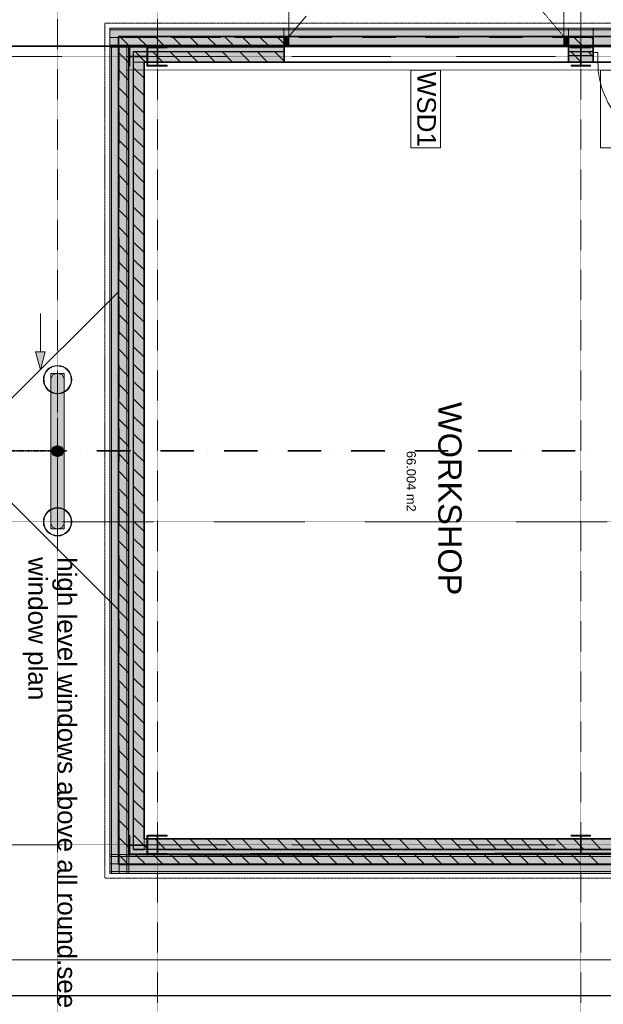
# Model space of a CAD drawing. Header units: millimetres. Extents: x 717341 to 1268805, y 442333 to 701713.
# Tile 6 of 68: x 849196 to 855351, y 534267 to 544648. Entities that reach past the tile are written whole.
import ezdxf

# ---------------------------------------------------------------- set-up
doc = ezdxf.new("R2010")
doc.units = ezdxf.units.MM
doc.linetypes.add('PDF_IMPORT', pattern=[1, 0.8, -0.2])
doc.layers.add('PDF2_Geometry', color=7, linetype='Continuous')
doc.layers.add('PDF2_Text', color=7, linetype='Continuous')
doc.layers.add('PDF2_Solid Fills', color=7, linetype='Continuous', true_color=0xffffff)
doc.styles.add('PDF Arial', font='arial.ttf')

msp = doc.modelspace()

# ---------------------------------------------------------------- hatches: boundary and pattern name
at = {"layer": 'PDF2_Solid Fills', "transparency": 33554559}
for points in [[(887343, 544540), (887343, 544560), (850145, 544560), (850145, 544540)], [(887343, 544540), (887343, 544560), (850145, 544560), (850145, 544540)], [(851983, 544540), (851983, 544560), (850145, 544560), (850145, 544540)], [(850145, 544381), (887343, 544381), (887343, 544540), (850145, 544540)], [(850145, 544381), (887343, 544381), (887343, 544540), (850145, 544540)], [(850145, 544381), (851983, 544381), (851983, 544540), (850145, 544540)], [(855244, 544540), (855244, 544560), (854985, 544560), (854985, 544540)], [(854985, 544381), (855244, 544381), (855244, 544540), (854985, 544540)], [(850347, 535850), (850237, 535740), (850237, 544471), (850347, 544361)], [(850237, 544471), (851984, 544471), (851984, 544371), (851984, 544361), (850347, 544361)], [(851984, 544471), (852034, 544471), (852034, 544371), (851984, 544371)], [(854984, 544371), (854934, 544371), (854934, 544471), (854984, 544471)], [(855244, 544471), (855244, 544361), (854984, 544361), (854984, 544371), (854984, 544471)], [(887343, 544361), (887343, 544381), (850145, 544381), (850145, 544361)], [(887343, 544361), (887343, 544381), (850145, 544381), (850145, 544361)], [(851983, 544361), (851983, 544381), (850145, 544381), (850145, 544361)], [(850165, 544360), (850145, 544360), (850145, 535647), (850165, 535647)], [(850165, 544360), (850145, 544360), (850145, 535647), (850165, 535647)], [(850165, 544360), (850145, 544360), (850145, 535647), (850165, 535647)], [(850325, 535647), (850325, 544360), (850165, 544360), (850165, 535647)], [(850325, 535647), (850325, 544360), (850165, 544360), (850165, 535647)], [(850325, 535647), (850325, 544360), (850165, 544360), (850165, 535647)], [(850345, 544360), (850325, 544360), (850325, 535647), (850345, 535647)], [(850345, 544360), (850325, 544360), (850325, 535647), (850345, 535647)], [(850345, 544360), (850325, 544360), (850325, 535647), (850345, 535647)], [(850548, 544361), (850548, 544157), (850537, 544157), (850537, 544255), (850356, 544255), (850356, 544157), (850345, 544157), (850345, 544361), (850356, 544361), (850356, 544263), (850537, 544263), (850537, 544361)], [(850397, 535900), (850347, 535850), (850347, 544361), (850397, 544311)], [(850347, 544361), (851984, 544361), (851984, 544311), (850397, 544311)], [(850507, 536010), (850397, 535900), (850397, 544311), (850507, 544201)], [(850397, 544311), (851984, 544311), (851984, 544201), (850507, 544201)], [(850548, 544361), (850752, 544361), (850752, 544350), (850654, 544350), (850654, 544168), (850752, 544168), (850752, 544157), (850548, 544157), (850548, 544168), (850647, 544168), (850647, 544350), (850548, 544350)], [(855244, 544311), (854984, 544311), (854984, 544361), (855244, 544361)], [(854984, 544311), (855244, 544311), (855244, 544201), (854984, 544201)], [(855244, 544361), (855244, 544381), (854985, 544381), (854985, 544361)], [(855013, 544361), (855216, 544361), (855216, 544350), (855118, 544350), (855118, 544168), (855216, 544168), (855216, 544157), (855013, 544157), (855013, 544168), (855111, 544168), (855111, 544350), (855013, 544350)], [(849595, 540919), (849665, 540919), (849665, 540099), (849525, 540099), (849525, 540919)], [(849546, 540903), (849525, 540860), (849525, 540099), (849546, 540142)], [(849595, 540921), (849546, 540903), (849546, 540142), (849595, 540159)], [(849645, 540903), (849595, 540921), (849595, 540159), (849645, 540142)], [(849665, 540860), (849645, 540903), (849645, 540142), (849665, 540099)], [(849550, 540060), (849550, 540138), (849532, 540099)], [(849595, 540044), (849595, 540154), (849550, 540138), (849550, 540060)], [(849595, 540154), (849595, 540044), (849550, 540060), (849550, 540138)], [(849640, 540138), (849595, 540154), (849595, 540044), (849640, 540060)], [(849640, 540060), (849595, 540044), (849595, 540154), (849640, 540138)], [(849640, 540138), (849640, 540060), (849659, 540099)], [(849546, 539295), (849525, 539338), (849525, 540099), (849546, 540056)], [(849595, 539279), (849525, 539279), (849525, 540099), (849665, 540099), (849665, 539279)], [(849595, 539277), (849546, 539295), (849546, 540056), (849595, 540039)], [(849645, 539295), (849595, 539277), (849595, 540039), (849645, 540056)], [(849665, 539338), (849645, 539295), (849645, 540056), (849665, 540099)], [(850548, 536048), (850548, 535844), (850537, 535844), (850537, 535943), (850356, 535943), (850356, 535844), (850345, 535844), (850345, 536048), (850356, 536048), (850356, 535950), (850537, 535950), (850537, 536048)], [(850507, 536010), (862855, 536010), (862855, 535900), (850397, 535900)], [(850548, 536050), (850752, 536050), (850752, 536039), (850654, 536039), (850654, 535858), (850752, 535858), (850752, 535847), (850548, 535847), (850548, 535858), (850647, 535858), (850647, 536039), (850548, 536039)], [(855013, 536050), (855216, 536050), (855216, 536039), (855118, 536039), (855118, 535858), (855216, 535858), (855216, 535847), (855013, 535847), (855013, 535858), (855111, 535858), (855111, 536039), (855013, 536039)], [(850397, 535900), (862855, 535900), (862855, 535850), (850347, 535850)], [(887342, 535847), (887342, 535827), (850145, 535827), (850145, 535847)], [(887342, 535847), (887342, 535827), (850145, 535827), (850145, 535847)], [(862847, 535847), (862847, 535827), (850145, 535827), (850145, 535847)], [(850145, 535827), (887342, 535827), (887342, 535667), (850145, 535667)], [(850145, 535827), (887342, 535827), (887342, 535667), (850145, 535667)], [(850145, 535827), (862847, 535827), (862847, 535667), (850145, 535667)], [(850347, 535850), (862855, 535850), (862855, 535840), (862855, 535740), (850237, 535740)], [(887342, 535667), (887342, 535647), (850145, 535647), (850145, 535667)], [(887342, 535667), (887342, 535647), (850145, 535647), (850145, 535667)], [(862847, 535667), (862847, 535647), (850145, 535647), (850145, 535667)]]:
    msp.add_hatch(color=256, dxfattribs=at).paths.add_polyline_path(points)
h = msp.add_hatch(color=256, dxfattribs=at)
h.paths.add_polyline_path([(849665, 540099), (849645, 540142), (849595, 540159), (849546, 540142), (849525, 540099), (849546, 540056), (849595, 540039), (849645, 540056)], flags=0)
h.paths.add_polyline_path([(849659, 540099), (849640, 540060), (849595, 540044), (849550, 540060), (849532, 540099), (849550, 540138), (849595, 540154), (849640, 540138)], flags=0)
h = msp.add_hatch(color=256, dxfattribs=at)
h.paths.add_polyline_path([(849665, 540099), (849645, 540056), (849595, 540039), (849546, 540056), (849525, 540099), (849546, 540142), (849595, 540159), (849645, 540142)], flags=0)
h.paths.add_polyline_path([(849659, 540099), (849640, 540138), (849595, 540154), (849550, 540138), (849532, 540099), (849550, 540060), (849595, 540044), (849640, 540060)], flags=0)

# ---------------------------------------------------------------- linework, layer by layer
at = {"layer": 'PDF2_Geometry', "lineweight": 35}
msp.add_lwpolyline([(834353, 614614), (833672, 614614), (833672, 601495), (832552, 601495), (832552, 614614), (831190, 614614), (830070, 614614), (830070, 617890), (831190, 617890), (834342, 617890), (835342, 617890, -0.414248), (834342, 616890), (834342, 544369), (862371, 544369)], format="xyb", dxfattribs=at)
at = {"layer": 'PDF2_Geometry', "lineweight": 9}
for points in [[(849050, 551751), (849050, 540594), (850237, 541780), (850237, 544471), (887420, 544471), (887420, 544099), (889279, 544099), (889279, 544361), (894720, 544361), (894720, 541780), (895620, 540881), (895620, 551751)], [(851983, 544540), (851983, 544380), (851983, 544361), (850145, 544361), (850145, 544380), (850145, 544540), (887343, 544540), (887343, 544560), (850145, 544560), (850145, 544540)], [(854985, 544560), (854985, 544540), (854985, 544380), (854985, 544361), (855244, 544361), (855244, 544380), (855244, 544540), (855244, 544560)], [(850145, 544460), (850498, 544460)], [(850795, 544460), (851147, 544460)], [(851465, 544460), (851818, 544460)], [(851984, 544471), (852034, 544471), (852034, 544371), (851984, 544371)], [(852135, 544460), (852488, 544460)], [(852806, 544460), (853158, 544460)], [(853476, 544460), (853829, 544460)], [(854146, 544460), (854499, 544460)], [(854816, 544460), (855169, 544460)], [(854984, 544371), (854934, 544371), (854934, 544471), (854984, 544471)], [(850245, 544007), (850245, 544360)], [(850548, 544361), (850548, 544157), (850537, 544157), (850537, 544255), (850356, 544255), (850356, 544157), (850345, 544157), (850345, 544361), (850356, 544361), (850356, 544263), (850537, 544263), (850537, 544361)], [(850548, 544361), (850752, 544361), (850752, 544350), (850654, 544350), (850654, 544168), (850752, 544168), (850752, 544157), (850548, 544157), (850548, 544168), (850647, 544168), (850647, 544350), (850548, 544350)], [(855013, 544361), (855216, 544361), (855216, 544350), (855118, 544350), (855118, 544168), (855216, 544168), (855216, 544157), (855013, 544157), (855013, 544168), (855111, 544168), (855111, 544350), (855013, 544350)], [(849050, 534737), (895620, 534737), (895620, 539327), (894720, 538427), (894720, 535847), (889279, 535847), (889279, 544099), (887420, 544099), (887420, 535740), (850237, 535740), (850237, 538427), (849050, 539613)], [(850245, 543337), (850245, 543690)], [(850245, 542667), (850245, 543020)], [(850245, 541997), (850245, 542349)], [(850245, 541326), (850245, 541679)], [(849464, 541145), (849414, 540958), (849364, 541145)], [(850245, 540656), (850245, 541009)], [(849525, 540099), (849546, 540056), (849595, 540039), (849645, 540056), (849665, 540099), (849665, 540860), (849645, 540903), (849595, 540921), (849546, 540903), (849525, 540860)], [(850245, 539986), (850245, 540338)], [(849665, 540099), (849645, 540142), (849595, 540159), (849546, 540142), (849525, 540099), (849546, 540056), (849595, 540039), (849645, 540056)], [(849665, 540099), (849665, 539338), (849645, 539295), (849595, 539277), (849546, 539295), (849525, 539338), (849525, 540099), (849546, 540142), (849595, 540159), (849645, 540142)], [(849659, 540099), (849640, 540060), (849595, 540044), (849550, 540060), (849532, 540099), (849550, 540138), (849595, 540154), (849640, 540138)], [(849659, 540099), (849640, 540138), (849595, 540154), (849550, 540138), (849532, 540099), (849550, 540060), (849595, 540044), (849640, 540060)], [(850245, 539315), (850245, 539668)], [(850245, 538645), (850245, 538998)], [(850245, 537975), (850245, 538328)], [(850245, 537304), (850245, 537657)], [(850245, 536634), (850245, 536987)], [(850245, 535647), (850245, 536000), (850245, 536317), (850245, 536000)], [(850548, 536048), (850548, 535844), (850537, 535844), (850537, 535943), (850356, 535943), (850356, 535844), (850345, 535844), (850345, 536048), (850356, 536048), (850356, 535950), (850537, 535950), (850537, 536048)], [(850548, 536050), (850752, 536050), (850752, 536039), (850654, 536039), (850654, 535858), (850752, 535858), (850752, 535847), (850548, 535847), (850548, 535858), (850647, 535858), (850647, 536039), (850548, 536039)], [(855013, 536050), (855216, 536050), (855216, 536039), (855118, 536039), (855118, 535858), (855216, 535858), (855216, 535847), (855013, 535847), (855013, 535858), (855111, 535858), (855111, 536039), (855013, 536039)], [(850145, 535647), (850145, 535667), (850145, 535845), (850145, 535667), (887342, 535667), (887342, 535647)], [(850145, 535747), (850498, 535747)], [(850794, 535747), (851147, 535747)], [(851465, 535747), (851817, 535747)], [(852135, 535747), (852488, 535747)], [(852805, 535747), (853158, 535747)], [(853475, 535747), (853828, 535747)], [(854145, 535747), (854498, 535747)], [(854816, 535747), (855169, 535747)]]:
    msp.add_lwpolyline(points, close=True, dxfattribs=at)
at = {"layer": 'PDF2_Geometry', "linetype": 'PDF_IMPORT', "lineweight": 9, "ltscale": 0.188937}
for points in [[(849595, 547873), (849595, 533156)], [(850650, 547873), (850650, 533156)], [(855114, 547873), (855114, 533156)], [(846940, 544259), (895828, 544259)], [(846940, 535949), (895828, 535949)]]:
    msp.add_lwpolyline(points, dxfattribs=at)
at = {"layer": 'PDF2_Geometry', "linetype": 'PDF_IMPORT', "lineweight": 9, "ltscale": 0.044449}
msp.add_lwpolyline([(852216, 547675), (854934, 544471), (854934, 547891), (852034, 547891), (852034, 544471)], dxfattribs=at)
at = {"layer": 'PDF2_Geometry', "lineweight": 9}
for points in [[(855114, 544321), (855114, 544982)], [(852216, 544686), (852034, 544471), (854934, 544471)], [(887343, 544540), (887343, 544560), (850145, 544560), (850145, 544540), (850145, 544380), (850145, 544361), (887343, 544361), (887343, 544380), (887343, 544361), (850145, 544361), (850145, 544380), (850145, 544540), (887343, 544540), (887343, 544380), (885273, 544380)], [(850145, 544540), (850145, 544560), (851983, 544560), (851983, 544540)], [(887343, 544380), (850145, 544380), (887343, 544380), (887343, 544540), (885273, 544540)], [(855244, 544540), (854985, 544540)], [(850642, 544460), (850498, 544460), (850145, 544460)], [(850362, 544361), (850252, 544471)], [(850546, 544361), (850436, 544471)], [(850618, 544460), (850618, 544460)], [(850618, 544460), (850618, 544460)], [(850730, 544361), (850620, 544471)], [(850783, 544460), (850783, 544460)], [(850913, 544361), (850803, 544471)], [(851312, 544460), (850960, 544460)], [(851097, 544361), (850987, 544471)], [(851281, 544361), (851171, 544471)], [(851289, 544460), (851289, 544460)], [(851289, 544460), (851289, 544460)], [(851465, 544361), (851355, 544471)], [(851454, 544460), (851454, 544460)], [(851649, 544361), (851539, 544471)], [(851983, 544460), (851630, 544460)], [(851833, 544361), (851723, 544471)], [(851907, 544471), (851984, 544393)], [(851959, 544460), (851959, 544460)], [(851959, 544460), (851959, 544460)], [(852629, 544460), (852629, 544460)], [(852629, 544460), (852629, 544460)], [(853299, 544460), (853299, 544460)], [(853299, 544460), (853299, 544460)], [(853970, 544460), (853970, 544460)], [(853970, 544460), (853970, 544460)], [(854640, 544460), (854640, 544460)], [(854640, 544460), (854640, 544460)], [(855244, 544460), (854985, 544460)], [(855142, 544361), (855032, 544471)], [(855216, 544471), (855244, 544442)], [(855310, 544460), (855310, 544460)], [(855310, 544460), (855310, 544460)], [(851983, 544380), (850145, 544380)], [(850165, 535647), (850145, 535647), (850165, 535647), (850325, 535647), (850345, 535647), (850345, 544360), (850325, 544360), (850165, 544360), (850325, 544360), (850345, 544360), (850345, 535647), (850325, 535647), (850165, 535647), (850165, 544360), (850145, 544360), (850165, 544360), (850145, 544360), (850145, 535647), (850145, 544360), (850145, 535647), (850165, 535647), (850165, 544360)], [(850325, 544360), (850345, 544360), (850345, 535647), (850325, 535647), (850325, 544360), (850325, 535647), (850325, 544360), (850165, 544360), (850165, 535647), (850325, 535647)], [(850237, 544302), (850347, 544192)], [(850245, 544360), (850245, 544007)], [(850522, 544201), (850412, 544311)], [(850706, 544201), (850596, 544311)], [(850890, 544201), (850780, 544311)], [(851073, 544201), (850963, 544311)], [(851257, 544201), (851147, 544311)], [(851441, 544201), (851331, 544311)], [(851625, 544201), (851515, 544311)], [(851809, 544201), (851699, 544311)], [(851883, 544311), (851984, 544210)], [(855244, 544380), (854985, 544380)], [(855008, 544311), (855118, 544201)], [(855192, 544311), (855244, 544258)], [(855244, 544201), (855294, 544201), (855294, 544301), (855244, 544301)], [(850347, 544008), (850237, 544118)], [(850397, 544142), (850507, 544032)], [(850347, 543824), (850237, 543934)], [(850507, 543848), (850397, 543958)], [(850245, 543831), (850245, 543831)], [(850245, 543831), (850245, 543831)], [(850245, 543831), (850245, 543831)], [(850507, 543664), (850397, 543774)], [(850347, 543640), (850237, 543750)], [(850245, 543690), (850245, 543337)], [(850347, 543456), (850237, 543566)], [(850507, 543480), (850397, 543590)], [(850347, 543273), (850237, 543383)], [(850507, 543297), (850397, 543407)], [(850347, 543089), (850237, 543199)], [(850245, 543161), (850245, 543161)], [(850245, 543161), (850245, 543161)], [(850245, 543161), (850245, 543161)], [(850507, 543113), (850397, 543223)], [(850507, 542929), (850397, 543039)], [(850347, 542905), (850237, 543015)], [(850245, 543020), (850245, 542667)], [(850347, 542721), (850237, 542831)], [(850507, 542745), (850397, 542855)], [(850347, 542537), (850237, 542647)], [(850507, 542561), (850397, 542671)], [(850347, 542353), (850237, 542463)], [(850245, 542490), (850245, 542490)], [(850245, 542490), (850245, 542490)], [(850245, 542490), (850245, 542490)], [(850507, 542377), (850397, 542487)], [(850245, 542349), (850245, 541997)], [(850347, 542170), (850237, 542280)], [(850507, 542193), (850397, 542303)], [(850507, 542010), (850397, 542120)], [(850347, 541986), (850237, 542096)], [(850347, 541802), (850237, 541912)], [(850507, 541826), (850397, 541936)], [(850237, 538427), (850237, 541794)], [(850245, 541820), (850245, 541820)], [(850245, 541820), (850245, 541820)], [(850245, 541820), (850245, 541820)], [(850347, 541618), (850237, 541728)], [(850507, 541642), (850397, 541752)], [(850245, 541679), (850245, 541326)], [(849414, 541551), (849414, 541301), (849414, 541145)], [(850347, 541434), (850237, 541544)], [(850507, 541458), (850397, 541568)], [(850507, 541274), (850397, 541384)], [(850347, 541250), (850237, 541360)], [(850347, 541067), (850237, 541177)], [(850507, 541090), (850397, 541200)], [(850245, 541150), (850245, 541150)], [(850245, 541150), (850245, 541150)], [(850245, 541150), (850245, 541150)], [(850347, 540883), (850237, 540993)], [(850245, 541009), (850245, 540656)], [(850507, 540907), (850397, 541017)], [(849595, 539631), (849595, 539279), (849525, 539279), (849525, 540099), (849525, 540919), (849595, 540919)], [(849595, 539279), (849665, 539279), (849665, 540099), (849665, 540919), (849595, 540919), (849595, 540567)], [(849595, 540860), (849595, 540507)], [(850347, 540699), (850237, 540809)], [(850507, 540723), (850397, 540833)], [(850507, 540539), (850397, 540649)], [(850347, 540515), (850237, 540625)], [(849595, 540452), (849595, 540099), (849595, 539746)], [(850347, 540331), (850237, 540441)], [(850245, 540479), (850245, 540479)], [(850245, 540479), (850245, 540479)], [(850245, 540479), (850245, 540479)], [(850507, 540355), (850397, 540465)], [(849595, 540390), (849595, 540390)], [(850245, 540338), (850245, 539986)], [(849595, 540249), (849595, 539896)], [(850347, 540147), (850237, 540257)], [(850507, 540171), (850397, 540281)], [(850347, 539963), (850237, 540073)], [(850507, 539987), (850397, 540097)], [(850347, 539779), (850237, 539890)], [(850507, 539803), (850397, 539913)], [(849595, 539720), (849595, 539720)], [(850245, 539809), (850245, 539809)], [(850245, 539809), (850245, 539809)], [(850245, 539809), (850245, 539809)], [(850507, 539619), (850397, 539729)], [(849595, 539338), (849595, 539691)], [(850347, 539596), (850237, 539706)], [(850245, 539668), (850245, 539315)], [(850347, 539412), (850237, 539522)], [(850507, 539436), (850397, 539546)], [(850347, 539228), (850237, 539338)], [(850507, 539252), (850397, 539362)], [(850347, 539044), (850237, 539154)], [(850245, 539139), (850245, 539139)], [(850245, 539139), (850245, 539139)], [(850245, 539139), (850245, 539139)], [(850507, 539068), (850397, 539178)], [(850245, 538998), (850245, 538645)], [(850507, 538884), (850397, 538994)], [(850347, 538860), (850237, 538970)], [(850347, 538676), (850237, 538786)], [(850507, 538700), (850397, 538810)], [(850347, 538493), (850237, 538603)], [(850507, 538516), (850397, 538626)], [(850245, 538469), (850245, 538469)], [(850245, 538469), (850245, 538469)], [(850245, 538469), (850245, 538469)], [(850347, 538309), (850237, 538419)], [(850507, 538333), (850397, 538443)], [(850245, 538328), (850245, 537975)], [(850347, 538125), (850237, 538235)], [(850507, 538149), (850397, 538259)], [(850507, 537965), (850397, 538075)], [(850347, 537941), (850237, 538051)], [(850347, 537757), (850237, 537867)], [(850507, 537781), (850397, 537891)], [(850245, 537798), (850245, 537798)], [(850245, 537798), (850245, 537798)], [(850245, 537798), (850245, 537798)], [(850347, 537573), (850237, 537683)], [(850245, 537657), (850245, 537304)], [(850507, 537597), (850397, 537707)], [(850347, 537389), (850237, 537499)], [(850507, 537413), (850397, 537523)], [(850507, 537229), (850397, 537339)], [(850347, 537206), (850237, 537316)], [(850347, 537022), (850237, 537132)], [(850245, 537128), (850245, 537128)], [(850245, 537128), (850245, 537128)], [(850245, 537128), (850245, 537128)], [(850507, 537046), (850397, 537156)], [(850347, 536838), (850237, 536948)], [(850245, 536987), (850245, 536634)], [(850507, 536862), (850397, 536972)], [(850347, 536654), (850237, 536764)], [(850507, 536678), (850397, 536788)], [(850507, 536494), (850397, 536604)], [(850347, 536470), (850237, 536580)], [(850347, 536286), (850237, 536396)], [(850245, 536458), (850245, 536458)], [(850245, 536458), (850245, 536458)], [(850245, 536458), (850245, 536458)], [(850507, 536310), (850397, 536420)], [(850245, 536317), (850245, 536000), (850245, 535647)], [(850347, 536103), (850237, 536213)], [(850507, 536126), (850397, 536236)], [(850347, 535919), (850237, 536029)], [(850549, 535900), (850473, 535976), (850397, 536053)], [(850733, 535900), (850623, 536010)], [(850917, 535900), (850807, 536010)], [(851100, 535900), (850991, 536010)], [(851284, 535900), (851174, 536010)], [(851468, 535900), (851358, 536010)], [(851652, 535900), (851542, 536010)], [(851836, 535900), (851726, 536010)], [(852020, 535900), (851910, 536010)], [(852204, 535900), (852094, 536010)], [(852387, 535900), (852277, 536010)], [(852571, 535900), (852461, 536010)], [(852755, 535900), (852645, 536010)], [(852939, 535900), (852829, 536010)], [(853123, 535900), (853013, 536010)], [(853307, 535900), (853197, 536010)], [(853491, 535900), (853380, 536010)], [(853674, 535900), (853565, 536010)], [(853858, 535900), (853748, 536010)], [(854042, 535900), (853932, 536010)], [(854226, 535900), (854116, 536010)], [(854410, 535900), (854300, 536010)], [(854594, 535900), (854484, 536010)], [(854778, 535900), (854668, 536010)], [(854961, 535900), (854851, 536010)], [(855145, 535900), (855035, 536010)], [(855329, 535900), (855219, 536010)], [(887342, 535827), (850145, 535827), (850145, 535845), (850145, 535847), (887342, 535847), (887342, 535827), (869865, 535827), (869865, 535845), (869865, 535847), (887342, 535847), (887342, 535827), (887342, 535667), (887342, 535647), (869865, 535647), (869865, 535847)], [(869865, 535667), (887342, 535667), (887342, 535827), (850145, 535827), (850145, 535847), (862847, 535847), (862847, 535827), (862847, 535667), (862847, 535647), (850145, 535647), (850145, 535667), (850145, 535647), (850145, 535847), (887342, 535847), (887342, 535827), (887342, 535667), (887342, 535647), (850145, 535647), (850145, 535847), (850145, 535845), (850145, 535827), (862847, 535827)], [(887342, 535667), (850145, 535667), (850145, 535827)], [(850341, 535740), (850289, 535792), (850237, 535845)], [(850525, 535740), (850415, 535850)], [(850709, 535740), (850599, 535850)], [(850613, 535858), (850750, 535858)], [(850893, 535740), (850783, 535850)], [(851077, 535740), (850967, 535850)], [(851260, 535740), (851150, 535850)], [(851444, 535740), (851334, 535850)], [(851628, 535740), (851518, 535850)], [(851812, 535740), (851702, 535850)], [(851996, 535740), (851886, 535850)], [(852180, 535740), (852070, 535850)], [(852364, 535740), (852254, 535850)], [(852548, 535740), (852437, 535850)], [(852731, 535740), (852621, 535850)], [(852915, 535740), (852805, 535850)], [(853099, 535740), (852989, 535850)], [(853283, 535740), (853173, 535850)], [(853467, 535740), (853357, 535850)], [(853651, 535740), (853541, 535850)], [(853834, 535740), (853724, 535850)], [(854018, 535740), (853908, 535850)], [(854202, 535740), (854092, 535850)], [(854386, 535740), (854276, 535850)], [(854570, 535740), (854460, 535850)], [(854754, 535740), (854644, 535850)], [(854938, 535740), (854828, 535850)], [(855121, 535740), (855011, 535850)], [(855305, 535740), (855195, 535850)], [(850781, 535747), (850498, 535747), (850145, 535747)], [(862847, 535667), (850145, 535667)], [(850618, 535747), (850618, 535747)], [(850618, 535747), (850618, 535747)], [(850922, 535747), (850922, 535747)], [(851452, 535747), (851099, 535747)], [(851288, 535747), (851288, 535747)], [(851288, 535747), (851288, 535747)], [(851593, 535747), (851593, 535747)], [(852122, 535747), (851769, 535747)], [(851958, 535747), (851958, 535747)], [(851958, 535747), (851958, 535747)], [(852263, 535747), (852263, 535747)], [(852792, 535747), (852439, 535747)], [(852629, 535747), (852629, 535747)], [(852629, 535747), (852629, 535747)], [(852933, 535747), (852933, 535747)], [(853463, 535747), (853110, 535747)], [(853299, 535747), (853299, 535747)], [(853299, 535747), (853299, 535747)], [(853604, 535747), (853604, 535747)], [(854133, 535747), (853780, 535747)], [(853969, 535747), (853969, 535747)], [(853969, 535747), (853969, 535747)], [(854274, 535747), (854274, 535747)], [(854803, 535747), (854450, 535747)], [(854640, 535747), (854640, 535747)], [(854640, 535747), (854640, 535747)], [(854944, 535747), (854944, 535747)], [(855473, 535747), (855121, 535747)], [(855310, 535747), (855310, 535747)], [(855310, 535747), (855310, 535747)], [(851119, 534737), (849856, 534737)]]:
    msp.add_lwpolyline(points, dxfattribs=at)
at = {"layer": 'PDF2_Geometry', "linetype": 'PDF_IMPORT', "lineweight": 18, "ltscale": 0.044449}
for points in [[(887392, 535597), (894969, 535597), (894969, 544610), (887392, 544610), (850095, 544610), (850095, 535597), (887392, 535597)], [(850145, 544560), (887342, 544560)], [(887342, 535647), (850145, 535647), (850145, 544536)], [(850397, 544201), (850397, 535897)], [(850507, 535897), (850507, 544201)], [(886803, 536007), (850761, 536007)], [(850654, 535897), (886803, 535897)]]:
    msp.add_lwpolyline(points, dxfattribs=at)
at = {"layer": 'PDF2_Geometry', "lineweight": 35}
for points in [[(850237, 544471), (850237, 535740)], [(851984, 544371), (851984, 544471), (851934, 544471), (851984, 544471), (851984, 544371), (851984, 544361), (851984, 544311), (851984, 544201)], [(854984, 544371), (854984, 544471), (855034, 544471), (854984, 544471), (854984, 544371), (854984, 544361), (854984, 544311), (854984, 544201)], [(855244, 544201), (855244, 544471)], [(850507, 536010), (850507, 544201)], [(849834, 540104), (849834, 540104)], [(850363, 540104), (850011, 540104)], [(850505, 540104), (850505, 540104)], [(851034, 540104), (850681, 540104)], [(851175, 540104), (851175, 540104)], [(851704, 540104), (851351, 540104)], [(851845, 540104), (851845, 540104)], [(852374, 540104), (852022, 540104)], [(852516, 540104), (852516, 540104)], [(853045, 540104), (852692, 540104)], [(853186, 540104), (853186, 540104)], [(853715, 540104), (853362, 540104)], [(853856, 540104), (853856, 540104)], [(854385, 540104), (854032, 540104)], [(854526, 540104), (854526, 540104)], [(855055, 540104), (854703, 540104)], [(855197, 540104), (855197, 540104)]]:
    msp.add_lwpolyline(points, dxfattribs=at)
at = {"layer": 'PDF2_Geometry', "linetype": 'PDF_IMPORT', "lineweight": 35, "ltscale": 0.479213}
for points in [[(887252, 544471), (850237, 544471)], [(850507, 544201), (886982, 544201)]]:
    msp.add_lwpolyline(points, dxfattribs=at)
at = {"layer": 'PDF2_Geometry', "color": 7, "lineweight": 0, "true_color": 0xffffff}
for points in [[(850356, 544289), (850345, 544300)], [(850613, 544350), (850602, 544361)], [(850654, 544309), (850647, 544316)], [(850708, 544361), (850719, 544350)], [(855068, 544350), (855057, 544361)], [(855118, 544300), (855111, 544307)], [(855163, 544361), (855174, 544350)], [(850389, 544255), (850382, 544263)], [(850496, 544255), (850488, 544263)], [(850537, 544213), (850548, 544202)], [(850603, 544191), (850603, 544191)], [(850593, 544157), (850582, 544168)], [(855048, 544157), (855037, 544168)], [(849531, 540977), (849527, 540981)], [(849626, 540988), (849618, 540996)], [(849733, 540881), (849738, 540876)], [(849457, 540839), (849453, 540843)], [(849722, 540786), (849719, 540789)], [(849592, 540704), (849584, 540712)], [(849483, 539434), (849479, 539438)], [(849541, 539482), (849537, 539486)], [(849725, 539298), (849728, 539295)], [(849684, 539233), (849680, 539237)], [(850356, 536016), (850345, 536027)], [(850654, 536036), (850639, 536050)], [(850745, 536050), (850752, 536044)], [(855105, 536039), (855094, 536050)], [(855118, 536026), (855111, 536034)], [(855200, 536050), (855211, 536039)], [(850429, 535943), (850421, 535950)], [(850528, 535950), (850535, 535943)], [(850537, 535940), (850548, 535929)], [(850630, 535847), (850619, 535858)], [(855085, 535847), (855074, 535858)]]:
    msp.add_lwpolyline(points, dxfattribs=at)
at = {"layer": 'PDF2_Geometry', "lineweight": 25}
for points in [[(850347, 535850), (850347, 544361), (851984, 544361)], [(862855, 535900), (850397, 535900), (850397, 544311), (851984, 544311)], [(854984, 544361), (855244, 544361)], [(854984, 544311), (855244, 544311)]]:
    msp.add_lwpolyline(points, dxfattribs=at)
at = {"layer": 'PDF2_Geometry', "lineweight": 18}
msp.add_lwpolyline([(854983, 544269), (855244, 544269), (855244, 544369), (854983, 544369)], close=True, dxfattribs=at)
for points in [[(850507, 544201), (850397, 544201)], [(898702, 544097), (898691, 536080), (850308, 535829)], [(898802, 544097), (850318, 544121)], [(850654, 535897), (850654, 536007)], [(850507, 535897), (850397, 535897)]]:
    msp.add_lwpolyline(points, dxfattribs=at)
at = {"layer": 'PDF2_Geometry', "color": 251, "lineweight": 18, "true_color": 0x696969}
msp.add_lwpolyline([(850507, 536007), (858745, 536007), (858745, 541989), (858071, 541989), (858071, 544201), (850507, 544201)], close=True, dxfattribs=at)
at = {"layer": 'PDF2_Geometry', "lineweight": 30}
msp.add_lwpolyline([(870303, 544201), (850507, 544201), (850507, 536010), (864942, 536010)], dxfattribs=at)
at = {"layer": 'PDF2_Geometry', "lineweight": 20}
for points in [[(853635, 544117), (853635, 543296), (853321, 543296), (853321, 544117)], [(855635, 544117), (855635, 543296), (855321, 543296), (855321, 544117)]]:
    msp.add_lwpolyline(points, close=True, dxfattribs=at)
at = {"layer": 'PDF2_Geometry', "lineweight": 30}
msp.add_lwpolyline([(850237, 538427), (850237, 541780), (849050, 540594), (849050, 539613)], close=True, dxfattribs=at)
at = {"layer": 'PDF2_Geometry', "lineweight": 9}
for points in [[(849445, 540853, 0.41375), (849595, 540703, 0.41375), (849745, 540853, 0.41375), (849595, 541003, 0.41375)], [(849450, 540853, 0.413793), (849595, 540708, 0.413793), (849740, 540853, 0.413793), (849595, 540998, 0.413793)], [(849445, 539354, 0.41375), (849595, 539204, 0.41375), (849745, 539354, 0.414375), (849595, 539504, 0.414375)], [(849450, 539354, 0.413793), (849595, 539209, 0.413793), (849740, 539354, 0.41444), (849595, 539499, 0.41444)]]:
    msp.add_lwpolyline(points, format="xyb", close=True, dxfattribs=at)
at = {"layer": 'PDF2_Geometry', "linetype": 'PDF_IMPORT', "lineweight": 35, "ltscale": 0.055551}
msp.add_lwpolyline([(849693, 540104), (848196, 540104)], dxfattribs=at)
at = {"layer": 'PDF2_Geometry', "linetype": 'PDF_IMPORT', "lineweight": 9, "ltscale": 0.188941}
msp.add_lwpolyline([(846926, 539354), (895842, 539354)], dxfattribs=at)
at = {"layer": 'PDF2_Geometry', "linetype": 'PDF_IMPORT', "lineweight": 35, "ltscale": 2.811737}
msp.add_lwpolyline([(886982, 536010), (850507, 536010)], dxfattribs=at)
at = {"layer": 'PDF2_Geometry', "linetype": 'PDF_IMPORT', "lineweight": 25, "ltscale": 2.829059}
msp.add_lwpolyline([(887092, 535900), (850347, 535850)], dxfattribs=at)
at = {"layer": 'PDF2_Geometry', "linetype": 'PDF_IMPORT', "lineweight": 35, "ltscale": 2.854256}
msp.add_lwpolyline([(850237, 535740), (887252, 535740)], dxfattribs=at)
at = {"layer": 'PDF2_Geometry', "color": 1, "linetype": 'PDF_IMPORT', "lineweight": 25, "ltscale": 0.188937}
msp.add_lwpolyline([(842479, 534360), (894979, 534360)], dxfattribs=at)
at = {"layer": 'PDF2_Geometry', "linetype": 'PDF_IMPORT', "lineweight": 25, "ltscale": 0.157481}
msp.add_lwpolyline([(843713, 534360), (898713, 534360)], dxfattribs=at)
at = {"layer": 'PDF2_Geometry', "lineweight": 0}
for centre, radius in [((849595, 540853), 150), ((849595, 540853), 145), ((849595, 539354), 150), ((849595, 539354), 145)]:
    msp.add_circle(centre, radius, dxfattribs=at)
at = {"layer": 'PDF2_Geometry', "lineweight": 9}
msp.add_arc((856194, 544200), 900, 179.9933, 270.0067, dxfattribs=at)
at = {"layer": 'PDF2_Solid Fills', "color": 7, "lineweight": 0, "transparency": 33554559}
msp.add_solid([(849414, 540958), (849364, 541145), (849464, 541145)], dxfattribs=at)

# ---------------------------------------------------------------- texts
at = {"layer": 'PDF2_Text', "attachment_point": 7, "rotation": 270, "style": 'PDF Arial'}
for s, insert, char_height in [('WSD1', (853386, 544099), 196.3), ('WORKSHOP', (853607, 540617), 245.4), ('66.004 m2', (853275, 540102), 97.2), ('window plan', (849227, 538982), 196.34), ('high level windows above all round.see', (849538, 538982), 196.34)]:
    msp.add_mtext(s, dxfattribs=dict(at, insert=insert, char_height=char_height))

doc.saveas('drawing.dxf')
